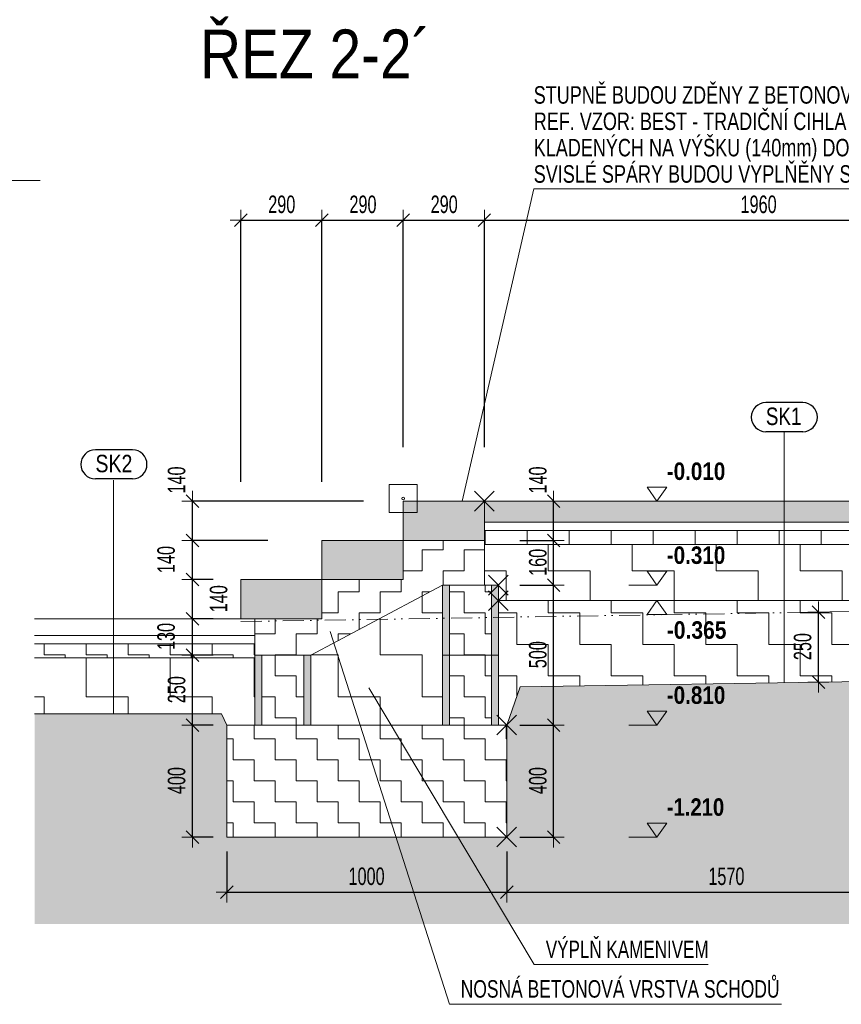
# Model space of a CAD drawing. Header units: millimetres. Extents: x -6145 to 8557, y -96590 to -75675.
# Tile 6 of 29: x 363 to 3297, y -94098 to -90580. Entities that reach past the tile are written whole.
import ezdxf

# ---------------------------------------------------------------- set-up
doc = ezdxf.new("R2010")
doc.units = ezdxf.units.MM
doc.header["$PDMODE"] = 65
doc.linetypes.add('JIS_09_15', pattern=[150, 75, -25, 0, -25, 0, -25])
doc.layers.add('XR$3$VSTUPNÍ SCHODY - ŘEZ_1', color=7, linetype='Continuous', lineweight=25)
doc.styles.add('ARIAL', font='ARIAL.TTF')
doc.styles.add('ARIALNARROW', font='ARIALN.TTF')
doc.dimstyles.new('DIMSTYLE_15', dxfattribs={"dimtxt": 62.5, "dimasz": 75, "dimexe": 0, "dimexo": 0, "dimgap": 31.25, "dimtad": 0, "dimdec": 0, "dimrnd": 5, "dimzin": 12, "dimdsep": 46, "dimtxsty": 'ARIALNARROW', "dimblk1": 'ALL_ML_STRICH', "dimblk2": 'ALL_ML_STRICH', "dimsah": 1, "dimcen": 0, "dimclrd": 6, "dimclre": 6, "dimclrt": 6, "dimadec": 0, "dimazin": 0, "dimtfac": 1, "dimtdec": 0, "dimtix": 1, "dimtmove": 2, "dimatfit": 3, "dimfxl": 0, "dimtvp": 1.2, "dimtzin": 0, "dimlwd": 0, "dimlwe": 13, "dimarcsym": 0})
doc.dimstyles.new('DIMSTYLE_3', dxfattribs={"dimtxt": 62.5, "dimasz": 75, "dimexe": 0, "dimexo": 0, "dimgap": 31.25, "dimtad": 2, "dimdec": 0, "dimrnd": 5, "dimzin": 12, "dimdsep": 46, "dimtxsty": 'ARIALNARROW', "dimblk1": 'ALL_ML_STRICH', "dimblk2": 'ALL_ML_STRICH', "dimsah": 1, "dimcen": 0, "dimclrd": 6, "dimclre": 6, "dimclrt": 6, "dimadec": 0, "dimazin": 0, "dimtfac": 1, "dimtdec": 0, "dimtix": 1, "dimtmove": 2, "dimatfit": 3, "dimfxl": 0, "dimtzin": 0, "dimlwd": 0, "dimlwe": 13, "dimarcsym": 0})
doc.dimstyles.new('DIMSTYLE_5', dxfattribs={"dimtxt": 62.5, "dimasz": 75, "dimexe": 0, "dimexo": 0, "dimgap": 31.25, "dimtad": 2, "dimdec": 0, "dimrnd": 5, "dimzin": 12, "dimdsep": 46, "dimtxsty": 'ARIALNARROW', "dimblk1": 'ALL_ML_STRICH', "dimblk2": 'ALL_ML_STRICH', "dimsah": 1, "dimcen": 0, "dimclrd": 6, "dimclre": 6, "dimclrt": 6, "dimadec": 0, "dimazin": 0, "dimtfac": 1, "dimtdec": 0, "dimtix": 1, "dimtmove": 2, "dimatfit": 3, "dimfxl": 0, "dimtvp": 1.2, "dimtzin": 0, "dimlwd": 0, "dimlwe": 13, "dimarcsym": 0})
pattern_1 = [(0, (150, 150), (75, 75), [75, -75]), (90, (150, 150), (-75, 75), [75, -75])]
pattern_2 = [(0, (300, 300), (150, 150), [150, -150]), (90, (300, 300), (-150, 150), [150, -150])]

# ---------------------------------------------------------------- blocks, each defined once
blk = doc.blocks.new('ALL_ML_STRICH')
at = {"color": 0, "linetype": 'ByBlock', "lineweight": -2}
for p, q in [((0, -0.5), (0, 0.5)), ((-1, 0), (0.5, 0)), ((-0.3, -0.3), (0.3, 0.3))]:
    blk.add_line(p, q, dxfattribs=at)
blk = doc.blocks.new('*D155')
at = {"layer": 'DEFPOINTS', "color": 6, "linetype": 'Continuous', "lineweight": 13}
for p in [(2102.2, -93100.8), (2102.2, -93500.8), (2269.6, -93500.8)]:
    blk.add_point(p, dxfattribs=at)
at = {"layer": 'XR$3$VSTUPNÍ SCHODY - ŘEZ_1', "color": 6, "linetype": 'Continuous', "lineweight": -2}
for p, q in [((2148.5, -93100.8), (2269.6, -93100.8)), ((2269.6, -93500.8), (2269.6, -93100.8)), ((2148.5, -93500.8), (2269.6, -93500.8))]:
    blk.add_line(p, q, dxfattribs=at)
at = {"layer": 'XR$3$VSTUPNÍ SCHODY - ŘEZ_1', "color": 6, "linetype": 'Continuous', "lineweight": 13, "xscale": 75, "yscale": 75, "zscale": 75}
for p, rotation in [((2269.6, -93100.8), 90), ((2269.6, -93500.8), 270)]:
    blk.add_blockref('ALL_ML_STRICH', p, dxfattribs=dict(at, rotation=rotation))
at = {"layer": 'XR$3$VSTUPNÍ SCHODY - ŘEZ_1', "color": 6, "linetype": 'Continuous', "lineweight": 13, "insert": (2213.3, -93299.2), "char_height": 62.5, "width": 152.143, "attachment_point": 5, "rotation": 90, "style": 'ARIALNARROW'}
blk.add_mtext('\\W0.81;\\A1;{400}', dxfattribs=at)
blk = doc.blocks.new('*D156')
at = {"layer": 'DEFPOINTS', "color": 6, "linetype": 'Continuous', "lineweight": 13}
for p in [(2072.2, -92600.8), (2102.2, -93100.8), (2269.6, -93100.8)]:
    blk.add_point(p, dxfattribs=at)
at = {"layer": 'XR$3$VSTUPNÍ SCHODY - ŘEZ_1', "color": 6, "linetype": 'Continuous', "lineweight": -2}
for p, q in [((2148.5, -92600.8), (2269.6, -92600.8)), ((2269.6, -93100.8), (2269.6, -92600.8)), ((2148.5, -93100.8), (2269.6, -93100.8))]:
    blk.add_line(p, q, dxfattribs=at)
at = {"layer": 'XR$3$VSTUPNÍ SCHODY - ŘEZ_1', "color": 6, "linetype": 'Continuous', "lineweight": 13, "xscale": 75, "yscale": 75, "zscale": 75}
for p, rotation in [((2269.6, -92600.8), 90), ((2269.6, -93100.8), 270)]:
    blk.add_blockref('ALL_ML_STRICH', p, dxfattribs=dict(at, rotation=rotation))
at = {"layer": 'XR$3$VSTUPNÍ SCHODY - ŘEZ_1', "color": 6, "linetype": 'Continuous', "lineweight": 13, "insert": (2213.3, -92849.2), "char_height": 62.5, "width": 152.143, "attachment_point": 5, "rotation": 90, "style": 'ARIALNARROW'}
blk.add_mtext('\\W0.81;\\A1;{500}', dxfattribs=at)
blk = doc.blocks.new('*D157')
at = {"layer": 'DEFPOINTS', "color": 6, "linetype": 'Continuous', "lineweight": 13}
for p in [(2022.2, -92440.8), (2072.2, -92600.8), (2269.6, -92600.8)]:
    blk.add_point(p, dxfattribs=at)
at = {"layer": 'XR$3$VSTUPNÍ SCHODY - ŘEZ_1', "color": 6, "linetype": 'Continuous', "lineweight": -2}
for p, q in [((2148.5, -92440.8), (2269.6, -92440.8)), ((2269.6, -92600.8), (2269.6, -92440.8)), ((2148.5, -92600.8), (2269.6, -92600.8))]:
    blk.add_line(p, q, dxfattribs=at)
at = {"layer": 'XR$3$VSTUPNÍ SCHODY - ŘEZ_1', "color": 6, "linetype": 'Continuous', "lineweight": 13, "xscale": 75, "yscale": 75, "zscale": 75}
for p, rotation in [((2269.6, -92440.8), 90), ((2269.6, -92600.8), 270)]:
    blk.add_blockref('ALL_ML_STRICH', p, dxfattribs=dict(at, rotation=rotation))
at = {"layer": 'XR$3$VSTUPNÍ SCHODY - ŘEZ_1', "color": 6, "linetype": 'Continuous', "lineweight": 13, "insert": (2213.3, -92519.2), "char_height": 62.5, "width": 152.143, "attachment_point": 5, "rotation": 90, "style": 'ARIALNARROW'}
blk.add_mtext('\\W0.81;\\A1;{160}', dxfattribs=at)
blk = doc.blocks.new('*D158')
at = {"layer": 'DEFPOINTS', "color": 6, "linetype": 'Continuous', "lineweight": 13}
for p in [(2022.2, -92300.8), (2022.2, -92440.8), (2269.6, -92440.8)]:
    blk.add_point(p, dxfattribs=at)
at = {"layer": 'XR$3$VSTUPNÍ SCHODY - ŘEZ_1', "color": 6, "linetype": 'Continuous', "lineweight": -2}
for p, q in [((2269.6, -92300.8), (2269.6, -92300.8)), ((2269.6, -92440.8), (2269.6, -92300.8)), ((2148.5, -92440.8), (2269.6, -92440.8))]:
    blk.add_line(p, q, dxfattribs=at)
at = {"layer": 'XR$3$VSTUPNÍ SCHODY - ŘEZ_1', "color": 6, "linetype": 'Continuous', "lineweight": 13, "xscale": 75, "yscale": 75, "zscale": 75}
for p, rotation in [((2269.6, -92300.8), 90), ((2269.6, -92440.8), 270)]:
    blk.add_blockref('ALL_ML_STRICH', p, dxfattribs=dict(at, rotation=rotation))
at = {"layer": 'XR$3$VSTUPNÍ SCHODY - ŘEZ_1', "color": 6, "linetype": 'Continuous', "lineweight": 13, "insert": (2213.3, -92225.1), "char_height": 62.5, "width": 152.143, "attachment_point": 5, "rotation": 90, "style": 'ARIALNARROW'}
blk.add_mtext('\\W0.81;\\A1;{140}', dxfattribs=at)
blk = doc.blocks.new('*D159')
at = {"layer": 'DEFPOINTS', "color": 6, "linetype": 'Continuous', "lineweight": 13}
for p in [(1102.2, -93100.8), (979.7, -93500.8), (1102.2, -93500.8)]:
    blk.add_point(p, dxfattribs=at)
at = {"layer": 'XR$3$VSTUPNÍ SCHODY - ŘEZ_1', "color": 6, "linetype": 'Continuous', "lineweight": -2}
for p, q in [((1053.8, -93100.8), (979.7, -93100.8)), ((979.7, -93500.8), (979.7, -93100.8)), ((1053.8, -93500.8), (979.7, -93500.8))]:
    blk.add_line(p, q, dxfattribs=at)
at = {"layer": 'XR$3$VSTUPNÍ SCHODY - ŘEZ_1', "color": 6, "linetype": 'Continuous', "lineweight": 13, "xscale": 75, "yscale": 75, "zscale": 75}
for p, rotation in [((979.7, -93100.8), 90), ((979.7, -93500.8), 270)]:
    blk.add_blockref('ALL_ML_STRICH', p, dxfattribs=dict(at, rotation=rotation))
at = {"layer": 'XR$3$VSTUPNÍ SCHODY - ŘEZ_1', "color": 6, "linetype": 'Continuous', "lineweight": 13, "insert": (923.4, -93299.2), "char_height": 62.5, "width": 152.143, "attachment_point": 5, "rotation": 90, "style": 'ARIALNARROW'}
blk.add_mtext('\\W0.81;\\A1;{400}', dxfattribs=at)
blk = doc.blocks.new('*D160')
at = {"layer": 'DEFPOINTS', "color": 6, "linetype": 'Continuous', "lineweight": 13}
for p in [(1202.2, -92850.8), (979.7, -93100.8), (1102.2, -93100.8)]:
    blk.add_point(p, dxfattribs=at)
at = {"layer": 'XR$3$VSTUPNÍ SCHODY - ŘEZ_1', "color": 6, "linetype": 'Continuous', "lineweight": -2}
for p, q in [((1053.8, -92850.8), (979.7, -92850.8)), ((979.7, -93100.8), (979.7, -92850.8)), ((1053.8, -93100.8), (979.7, -93100.8))]:
    blk.add_line(p, q, dxfattribs=at)
at = {"layer": 'XR$3$VSTUPNÍ SCHODY - ŘEZ_1', "color": 6, "linetype": 'Continuous', "lineweight": 13, "xscale": 75, "yscale": 75, "zscale": 75}
for p, rotation in [((979.7, -92850.8), 90), ((979.7, -93100.8), 270)]:
    blk.add_blockref('ALL_ML_STRICH', p, dxfattribs=dict(at, rotation=rotation))
at = {"layer": 'XR$3$VSTUPNÍ SCHODY - ŘEZ_1', "color": 6, "linetype": 'Continuous', "lineweight": 13, "insert": (923.4, -92974.2), "char_height": 62.5, "width": 152.143, "attachment_point": 5, "rotation": 90, "style": 'ARIALNARROW'}
blk.add_mtext('\\W0.81;\\A1;{250}', dxfattribs=at)
blk = doc.blocks.new('*D161')
at = {"layer": 'DEFPOINTS', "color": 6, "linetype": 'Continuous', "lineweight": 13}
for p in [(1152.2, -92720.8), (979.7, -92850.8), (1202.2, -92850.8)]:
    blk.add_point(p, dxfattribs=at)
at = {"layer": 'XR$3$VSTUPNÍ SCHODY - ŘEZ_1', "color": 6, "linetype": 'Continuous', "lineweight": -2}
for p, q in [((1053.8, -92720.8), (979.7, -92720.8)), ((979.7, -92850.8), (979.7, -92720.8)), ((1053.8, -92850.8), (979.7, -92850.8))]:
    blk.add_line(p, q, dxfattribs=at)
at = {"layer": 'XR$3$VSTUPNÍ SCHODY - ŘEZ_1', "color": 6, "linetype": 'Continuous', "lineweight": 13, "xscale": 75, "yscale": 75, "zscale": 75}
for p, rotation in [((979.7, -92720.8), 90), ((979.7, -92850.8), 270)]:
    blk.add_blockref('ALL_ML_STRICH', p, dxfattribs=dict(at, rotation=rotation))
at = {"layer": 'XR$3$VSTUPNÍ SCHODY - ŘEZ_1', "color": 6, "linetype": 'Continuous', "lineweight": 13, "insert": (885.9, -92784.2), "char_height": 62.5, "width": 152.143, "attachment_point": 5, "rotation": 90, "style": 'ARIALNARROW'}
blk.add_mtext('\\W0.81;\\A1;{130}', dxfattribs=at)
blk = doc.blocks.new('*D162')
at = {"layer": 'DEFPOINTS', "color": 6, "linetype": 'Continuous', "lineweight": 13}
for p in [(1152.2, -92580.8), (979.7, -92720.8), (1152.2, -92720.8)]:
    blk.add_point(p, dxfattribs=at)
at = {"layer": 'XR$3$VSTUPNÍ SCHODY - ŘEZ_1', "color": 6, "linetype": 'Continuous', "lineweight": -2}
for p, q in [((1053.8, -92580.8), (979.7, -92580.8)), ((979.7, -92720.8), (979.7, -92580.8)), ((1053.8, -92720.8), (979.7, -92720.8))]:
    blk.add_line(p, q, dxfattribs=at)
at = {"layer": 'XR$3$VSTUPNÍ SCHODY - ŘEZ_1', "color": 6, "linetype": 'Continuous', "lineweight": 13, "xscale": 75, "yscale": 75, "zscale": 75}
for p, rotation in [((979.7, -92580.8), 90), ((979.7, -92720.8), 270)]:
    blk.add_blockref('ALL_ML_STRICH', p, dxfattribs=dict(at, rotation=rotation))
at = {"layer": 'XR$3$VSTUPNÍ SCHODY - ŘEZ_1', "color": 6, "linetype": 'Continuous', "lineweight": 13, "insert": (1073.4, -92649.2), "char_height": 62.5, "width": 152.143, "attachment_point": 5, "rotation": 90, "style": 'ARIALNARROW'}
blk.add_mtext('\\W0.81;\\A1;{140}', dxfattribs=at)
blk = doc.blocks.new('*D163')
at = {"layer": 'DEFPOINTS', "color": 6, "linetype": 'Continuous', "lineweight": 13}
for p in [(1442.2, -92440.8), (979.7, -92580.8), (1152.2, -92580.8)]:
    blk.add_point(p, dxfattribs=at)
at = {"layer": 'XR$3$VSTUPNÍ SCHODY - ŘEZ_1', "color": 6, "linetype": 'Continuous', "lineweight": -2}
for p, q in [((1249.2, -92440.8), (979.7, -92440.8)), ((979.7, -92580.8), (979.7, -92440.8)), ((1053.8, -92580.8), (979.7, -92580.8))]:
    blk.add_line(p, q, dxfattribs=at)
at = {"layer": 'XR$3$VSTUPNÍ SCHODY - ŘEZ_1', "color": 6, "linetype": 'Continuous', "lineweight": 13, "xscale": 75, "yscale": 75, "zscale": 75}
for p, rotation in [((979.7, -92440.8), 90), ((979.7, -92580.8), 270)]:
    blk.add_blockref('ALL_ML_STRICH', p, dxfattribs=dict(at, rotation=rotation))
at = {"layer": 'XR$3$VSTUPNÍ SCHODY - ŘEZ_1', "color": 6, "linetype": 'Continuous', "lineweight": 13, "insert": (885.9, -92509.2), "char_height": 62.5, "width": 152.143, "attachment_point": 5, "rotation": 90, "style": 'ARIALNARROW'}
blk.add_mtext('\\W0.81;\\A1;{140}', dxfattribs=at)
blk = doc.blocks.new('*D164')
at = {"layer": 'DEFPOINTS', "color": 6, "linetype": 'Continuous', "lineweight": 13}
for p in [(1732.2, -92300.8), (979.7, -92440.8), (1442.2, -92440.8)]:
    blk.add_point(p, dxfattribs=at)
at = {"layer": 'XR$3$VSTUPNÍ SCHODY - ŘEZ_1', "color": 6, "linetype": 'Continuous', "lineweight": -2}
for p, q in [((1591, -92300.8), (979.7, -92300.8)), ((979.7, -92440.8), (979.7, -92300.8)), ((1249.2, -92440.8), (979.7, -92440.8))]:
    blk.add_line(p, q, dxfattribs=at)
at = {"layer": 'XR$3$VSTUPNÍ SCHODY - ŘEZ_1', "color": 6, "linetype": 'Continuous', "lineweight": 13, "xscale": 75, "yscale": 75, "zscale": 75}
for p, rotation in [((979.7, -92300.8), 90), ((979.7, -92440.8), 270)]:
    blk.add_blockref('ALL_ML_STRICH', p, dxfattribs=dict(at, rotation=rotation))
at = {"layer": 'XR$3$VSTUPNÍ SCHODY - ŘEZ_1', "color": 6, "linetype": 'Continuous', "lineweight": 13, "insert": (923.4, -92225.1), "char_height": 62.5, "width": 152.143, "attachment_point": 5, "rotation": 90, "style": 'ARIALNARROW'}
blk.add_mtext('\\W0.81;\\A1;{140}', dxfattribs=at)
blk = doc.blocks.new('COMPLEX_ELEVATIONDIM_3')
at = {"layer": 'XR$3$VSTUPNÍ SCHODY - ŘEZ_1', "color": 6, "linetype": 'Continuous', "lineweight": 18}
for p, q in [((1682.3, -92240.8), (1682.3, -92340.7)), ((1782.2, -92240.8), (1682.3, -92240.8)), ((1782.2, -92340.7), (1782.2, -92240.8)), ((1986.8, -92265.5), (2057.4, -92336.1)), ((1986.9, -92336.1), (2057.5, -92265.5)), ((2673.6, -92250.8), (2603.6, -92250.8)), ((2603.6, -92250.8), (2638.6, -92300.8)), ((2638.6, -92300.8), (2673.6, -92250.8)), ((2638.6, -92300.8), (2538.6, -92300.8)), ((2638.6, -92300.8), (2638.6, -92300.8)), ((2638.6, -92300.8), (2638.6, -92300.8)), ((2638.6, -92300.8), (2638.6, -92300.8)), ((2638.6, -92300.8), (2638.6, -92300.8)), ((1682.3, -92340.7), (1782.2, -92340.7)), ((2673.6, -92550.8), (2603.6, -92550.8)), ((2603.6, -92550.8), (2638.6, -92600.8)), ((2638.6, -92600.8), (2673.6, -92550.8)), ((2036.8, -92565.5), (2107.4, -92636.1)), ((2036.9, -92636.1), (2107.5, -92565.5)), ((2036.8, -92620.5), (2107.4, -92691.1)), ((2036.9, -92691.1), (2107.5, -92620.5)), ((2638.6, -92600.8), (2538.6, -92600.8)), ((2638.6, -92600.8), (2638.6, -92600.8)), ((2638.6, -92600.8), (2638.6, -92600.8)), ((2638.6, -92600.8), (2638.6, -92600.8)), ((2638.6, -92600.8), (2638.6, -92600.8)), ((2638.6, -92655.8), (2538.6, -92655.8)), ((2603.6, -92705.8), (2638.6, -92655.8)), ((2638.6, -92655.8), (2673.6, -92705.8)), ((2638.6, -92655.8), (2638.6, -92655.8)), ((2638.6, -92655.8), (2638.6, -92655.8)), ((2638.6, -92655.8), (2638.6, -92655.8)), ((2638.6, -92655.8), (2638.6, -92655.8)), ((2673.6, -92705.8), (2603.6, -92705.8)), ((2673.6, -93050.8), (2603.6, -93050.8)), ((2603.6, -93050.8), (2638.6, -93100.8)), ((2638.6, -93100.8), (2673.6, -93050.8)), ((2066.8, -93065.5), (2137.4, -93136.1)), ((2066.9, -93136.1), (2137.5, -93065.5)), ((2638.6, -93100.8), (2538.6, -93100.8)), ((2638.6, -93100.8), (2638.6, -93100.8)), ((2638.6, -93100.8), (2638.6, -93100.8)), ((2638.6, -93100.8), (2638.6, -93100.8)), ((2638.6, -93100.8), (2638.6, -93100.8)), ((2066.8, -93465.5), (2137.4, -93536.1)), ((2066.9, -93536.1), (2137.5, -93465.5)), ((2673.6, -93450.8), (2603.6, -93450.8)), ((2603.6, -93450.8), (2638.6, -93500.8)), ((2638.6, -93500.8), (2673.6, -93450.8)), ((2638.6, -93500.8), (2638.6, -93500.8)), ((2638.6, -93500.8), (2638.6, -93500.8)), ((2638.6, -93500.8), (2638.6, -93500.8)), ((2638.6, -93500.8), (2638.6, -93500.8))]:
    blk.add_line(p, q, dxfattribs=at)
blk.add_lwpolyline([(2638.6, -93500.8), (2598.6, -93500.8), (2598.6, -93500.8), (2538.6, -93500.8)], dxfattribs=at)
blk.add_circle((1732.2, -92290.8), 5, dxfattribs=at)
at = {"layer": 'XR$3$VSTUPNÍ SCHODY - ŘEZ_1', "color": 6, "linetype": 'Continuous', "lineweight": 18, "char_height": 62.5, "attachment_point": 7, "style": 'ARIALNARROW'}
for s, insert, width in [('\\W1.03;\\fArial Narrow|i0|b1|c0|p0;-0.010', (2673.6, -92225.8), 245.42), ('\\W1.03;\\fArial Narrow|i0|b1|c0|p0;-0.310', (2673.6, -92525.8), 245.42), ('\\W1.05;\\fArial Narrow|i0|b1|c0|p0;-0.365', (2673.6, -92793.3), 246.031), ('\\W1.03;\\fArial Narrow|i0|b1|c0|p0;-0.810', (2673.6, -93025.8), 245.42), ('\\W1.01;\\fArial Narrow|i0|b1|c0|p0;-1.210', (2673.6, -93425.8), 244.832)]:
    blk.add_mtext(s, dxfattribs=dict(at, insert=insert, width=width))
blk = doc.blocks.new('*D166')
at = {"layer": 'DEFPOINTS', "color": 6, "linetype": 'Continuous', "lineweight": 13}
for p in [(3226.8, -92697), (3215.2, -92947), (3233, -92947)]:
    blk.add_point(p, dxfattribs=at)
at = {"layer": 'XR$3$VSTUPNÍ SCHODY - ŘEZ_1', "color": 6, "linetype": 'Continuous', "lineweight": -2}
for p, q in [((3215.2, -92697), (3215.2, -92697)), ((3215.2, -92947), (3215.2, -92697)), ((3215.2, -92947), (3215.2, -92947))]:
    blk.add_line(p, q, dxfattribs=at)
at = {"layer": 'XR$3$VSTUPNÍ SCHODY - ŘEZ_1', "color": 6, "linetype": 'Continuous', "lineweight": 13, "xscale": 75, "yscale": 75, "zscale": 75}
for p, rotation in [((3215.2, -92697), 90), ((3215.2, -92947), 270)]:
    blk.add_blockref('ALL_ML_STRICH', p, dxfattribs=dict(at, rotation=rotation))
at = {"layer": 'XR$3$VSTUPNÍ SCHODY - ŘEZ_1', "color": 6, "linetype": 'Continuous', "lineweight": 13, "insert": (3158.9, -92820.4), "char_height": 62.5, "width": 152.143, "attachment_point": 5, "rotation": 90, "style": 'ARIALNARROW'}
blk.add_mtext('\\W0.81;\\A1;{250}', dxfattribs=at)
blk = doc.blocks.new('*D205')
at = {"layer": 'DEFPOINTS', "color": 6, "linetype": 'Continuous', "lineweight": 13}
for p in [(1102.2, -93500.8), (2102.2, -93500.8), (1102.2, -93697.6)]:
    blk.add_point(p, dxfattribs=at)
at = {"layer": 'XR$3$VSTUPNÍ SCHODY - ŘEZ_1', "color": 6, "linetype": 'Continuous', "lineweight": -2}
for p, q in [((1102.2, -93552.2), (1102.2, -93697.6)), ((2102.2, -93552.2), (2102.2, -93697.6)), ((1102.2, -93697.6), (2102.2, -93697.6))]:
    blk.add_line(p, q, dxfattribs=at)
at = {"layer": 'XR$3$VSTUPNÍ SCHODY - ŘEZ_1', "color": 6, "linetype": 'Continuous', "lineweight": 13, "xscale": 75, "yscale": 75, "zscale": 75, "rotation": 180}
blk.add_blockref('ALL_ML_STRICH', (1102.2, -93697.6), dxfattribs=at)
at = {"layer": 'XR$3$VSTUPNÍ SCHODY - ŘEZ_1', "color": 6, "linetype": 'Continuous', "lineweight": 13, "xscale": 75, "yscale": 75, "zscale": 75}
blk.add_blockref('ALL_ML_STRICH', (2102.2, -93697.6), dxfattribs=at)
at = {"layer": 'XR$3$VSTUPNÍ SCHODY - ŘEZ_1', "color": 6, "linetype": 'Continuous', "lineweight": 13, "insert": (1601.5, -93641.3), "char_height": 62.5, "width": 202.857, "attachment_point": 5, "style": 'ARIALNARROW'}
blk.add_mtext('\\W0.81;\\A1;{1000}', dxfattribs=at)
blk = doc.blocks.new('*D206')
at = {"layer": 'DEFPOINTS', "color": 6, "linetype": 'Continuous', "lineweight": 13}
for p in [(2102.2, -93500.8), (3672.2, -93500.8), (2102.2, -93697.6)]:
    blk.add_point(p, dxfattribs=at)
at = {"layer": 'XR$3$VSTUPNÍ SCHODY - ŘEZ_1', "color": 6, "linetype": 'Continuous', "lineweight": -2}
for p, q in [((2102.2, -93552.2), (2102.2, -93697.6)), ((3672.2, -93552.2), (3672.2, -93697.6)), ((2102.2, -93697.6), (3672.2, -93697.6))]:
    blk.add_line(p, q, dxfattribs=at)
at = {"layer": 'XR$3$VSTUPNÍ SCHODY - ŘEZ_1', "color": 6, "linetype": 'Continuous', "lineweight": 13, "xscale": 75, "yscale": 75, "zscale": 75, "rotation": 180}
blk.add_blockref('ALL_ML_STRICH', (2102.2, -93697.6), dxfattribs=at)
at = {"layer": 'XR$3$VSTUPNÍ SCHODY - ŘEZ_1', "color": 6, "linetype": 'Continuous', "lineweight": 13, "xscale": 75, "yscale": 75, "zscale": 75}
blk.add_blockref('ALL_ML_STRICH', (3672.2, -93697.6), dxfattribs=at)
at = {"layer": 'XR$3$VSTUPNÍ SCHODY - ŘEZ_1', "color": 6, "linetype": 'Continuous', "lineweight": 13, "insert": (2886.5, -93641.3), "char_height": 62.5, "width": 202.857, "attachment_point": 5, "style": 'ARIALNARROW'}
blk.add_mtext('\\W0.81;\\A1;{1570}', dxfattribs=at)
blk = doc.blocks.new('*D209')
at = {"layer": 'DEFPOINTS', "color": 6, "linetype": 'Continuous', "lineweight": 13}
for p in [(1152.2, -91296.7), (1442.2, -92440.8), (1152.2, -92580.8)]:
    blk.add_point(p, dxfattribs=at)
at = {"layer": 'XR$3$VSTUPNÍ SCHODY - ŘEZ_1', "color": 6, "linetype": 'Continuous', "lineweight": -2}
for p, q in [((1152.2, -92231.4), (1152.2, -91296.7)), ((1152.2, -91296.7), (1442.2, -91296.7)), ((1442.2, -92231.4), (1442.2, -91296.7))]:
    blk.add_line(p, q, dxfattribs=at)
at = {"layer": 'XR$3$VSTUPNÍ SCHODY - ŘEZ_1', "color": 6, "linetype": 'Continuous', "lineweight": 13, "xscale": 75, "yscale": 75, "zscale": 75, "rotation": 180}
blk.add_blockref('ALL_ML_STRICH', (1152.2, -91296.7), dxfattribs=at)
at = {"layer": 'XR$3$VSTUPNÍ SCHODY - ŘEZ_1', "color": 6, "linetype": 'Continuous', "lineweight": 13, "xscale": 75, "yscale": 75, "zscale": 75}
blk.add_blockref('ALL_ML_STRICH', (1442.2, -91296.7), dxfattribs=at)
at = {"layer": 'XR$3$VSTUPNÍ SCHODY - ŘEZ_1', "color": 6, "linetype": 'Continuous', "lineweight": 13, "insert": (1298.7, -91240.4), "char_height": 62.5, "width": 152.143, "attachment_point": 5, "style": 'ARIALNARROW'}
blk.add_mtext('\\W0.81;\\A1;{290}', dxfattribs=at)
blk = doc.blocks.new('*D210')
at = {"layer": 'DEFPOINTS', "color": 6, "linetype": 'Continuous', "lineweight": 13}
for p in [(1442.2, -91296.7), (1732.2, -92300.8), (1442.2, -92440.8)]:
    blk.add_point(p, dxfattribs=at)
at = {"layer": 'XR$3$VSTUPNÍ SCHODY - ŘEZ_1', "color": 6, "linetype": 'Continuous', "lineweight": -2}
for p, q in [((1442.2, -92231.4), (1442.2, -91296.7)), ((1442.2, -91296.7), (1732.2, -91296.7)), ((1732.2, -92108.3), (1732.2, -91296.7))]:
    blk.add_line(p, q, dxfattribs=at)
at = {"layer": 'XR$3$VSTUPNÍ SCHODY - ŘEZ_1', "color": 6, "linetype": 'Continuous', "lineweight": 13, "xscale": 75, "yscale": 75, "zscale": 75, "rotation": 180}
blk.add_blockref('ALL_ML_STRICH', (1442.2, -91296.7), dxfattribs=at)
at = {"layer": 'XR$3$VSTUPNÍ SCHODY - ŘEZ_1', "color": 6, "linetype": 'Continuous', "lineweight": 13, "xscale": 75, "yscale": 75, "zscale": 75}
blk.add_blockref('ALL_ML_STRICH', (1732.2, -91296.7), dxfattribs=at)
at = {"layer": 'XR$3$VSTUPNÍ SCHODY - ŘEZ_1', "color": 6, "linetype": 'Continuous', "lineweight": 13, "insert": (1588.7, -91240.4), "char_height": 62.5, "width": 152.143, "attachment_point": 5, "style": 'ARIALNARROW'}
blk.add_mtext('\\W0.81;\\A1;{290}', dxfattribs=at)
blk = doc.blocks.new('*D211')
at = {"layer": 'DEFPOINTS', "color": 6, "linetype": 'Continuous', "lineweight": 13}
for p in [(1732.2, -91296.7), (1732.2, -92300.8), (2022.2, -92300.8)]:
    blk.add_point(p, dxfattribs=at)
at = {"layer": 'XR$3$VSTUPNÍ SCHODY - ŘEZ_1', "color": 6, "linetype": 'Continuous', "lineweight": -2}
for p, q in [((1732.2, -92108.3), (1732.2, -91296.7)), ((1732.2, -91296.7), (2022.2, -91296.7)), ((2022.2, -92108.3), (2022.2, -91296.7))]:
    blk.add_line(p, q, dxfattribs=at)
at = {"layer": 'XR$3$VSTUPNÍ SCHODY - ŘEZ_1', "color": 6, "linetype": 'Continuous', "lineweight": 13, "xscale": 75, "yscale": 75, "zscale": 75, "rotation": 180}
blk.add_blockref('ALL_ML_STRICH', (1732.2, -91296.7), dxfattribs=at)
at = {"layer": 'XR$3$VSTUPNÍ SCHODY - ŘEZ_1', "color": 6, "linetype": 'Continuous', "lineweight": 13, "xscale": 75, "yscale": 75, "zscale": 75}
blk.add_blockref('ALL_ML_STRICH', (2022.2, -91296.7), dxfattribs=at)
at = {"layer": 'XR$3$VSTUPNÍ SCHODY - ŘEZ_1', "color": 6, "linetype": 'Continuous', "lineweight": 13, "insert": (1878.7, -91240.4), "char_height": 62.5, "width": 152.143, "attachment_point": 5, "style": 'ARIALNARROW'}
blk.add_mtext('\\W0.81;\\A1;{290}', dxfattribs=at)
blk = doc.blocks.new('*D212')
at = {"layer": 'DEFPOINTS', "color": 6, "linetype": 'Continuous', "lineweight": 13}
for p in [(2022.2, -91296.7), (2022.2, -92300.8), (3982.2, -92300.8)]:
    blk.add_point(p, dxfattribs=at)
at = {"layer": 'XR$3$VSTUPNÍ SCHODY - ŘEZ_1', "color": 6, "linetype": 'Continuous', "lineweight": -2}
for p, q in [((2022.2, -92108.3), (2022.2, -91296.7)), ((2022.2, -91296.7), (3982.2, -91296.7)), ((3982.2, -92242.7), (3982.2, -91296.7))]:
    blk.add_line(p, q, dxfattribs=at)
at = {"layer": 'XR$3$VSTUPNÍ SCHODY - ŘEZ_1', "color": 6, "linetype": 'Continuous', "lineweight": 13, "xscale": 75, "yscale": 75, "zscale": 75, "rotation": 180}
blk.add_blockref('ALL_ML_STRICH', (2022.2, -91296.7), dxfattribs=at)
at = {"layer": 'XR$3$VSTUPNÍ SCHODY - ŘEZ_1', "color": 6, "linetype": 'Continuous', "lineweight": 13, "xscale": 75, "yscale": 75, "zscale": 75}
blk.add_blockref('ALL_ML_STRICH', (3982.2, -91296.7), dxfattribs=at)
at = {"layer": 'XR$3$VSTUPNÍ SCHODY - ŘEZ_1', "color": 6, "linetype": 'Continuous', "lineweight": 13, "insert": (3001.5, -91240.4), "char_height": 62.5, "width": 202.857, "attachment_point": 5, "style": 'ARIALNARROW'}
blk.add_mtext('\\W0.81;\\A1;{1960}', dxfattribs=at)

msp = doc.modelspace()

# ---------------------------------------------------------------- hatches: boundary and pattern name
at = {"layer": 'XR$3$VSTUPNÍ SCHODY - ŘEZ_1', "linetype": 'Continuous', "lineweight": 13}
for color, points in [(33, [(1732.2, -92440.8), (2022.2, -92440.8), (2022.2, -92300.8), (1732.2, -92300.8)]), (33, [(2022.2, -92375.8), (3977.4, -92375.8), (6672.8, -92715.2), (6682.2, -92640.8), (3982.2, -92300.8), (2022.2, -92300.8)]), (33, [(1442.2, -92580.8), (1732.2, -92580.8), (1732.2, -92440.8), (1442.2, -92440.8)]), (33, [(1152.2, -92720.8), (1442.2, -92720.8), (1442.2, -92580.8), (1152.2, -92580.8)]), (8, [(1872.2, -92600.8), (1872.2, -93100.8), (1897.2, -93100.8), (1897.2, -92600.8)]), (8, [(2047.2, -92600.8), (2047.2, -93100.8), (2072.2, -93100.8), (2072.2, -92600.8)]), (8, [(1202.2, -93100.8), (1227.2, -93100.8), (1227.2, -92850.8), (1202.2, -92850.8)]), (8, [(1377.2, -93100.8), (1402.2, -93100.8), (1402.2, -92850.8), (1377.2, -92850.8)])]:
    msp.add_hatch(color=color, dxfattribs=at).paths.add_polyline_path(points)
h = msp.add_hatch(dxfattribs=at)
h.set_pattern_fill('VZOR', scale=75, style=0, pattern_type=2)
h.set_pattern_definition(pattern_1)
h.paths.add_polyline_path([(6553.3, -92780.8), (6682.2, -92780.8), (6682.2, -92730.8), (6556.4, -92730.8), (3975.6, -92405.8), (2022.2, -92405.8), (2022.2, -92455.8), (3972.4, -92455.8)], flags=0)
h = msp.add_hatch(dxfattribs=at)
h.set_pattern_fill('VZOR', scale=75, angle=90, style=0, pattern_type=2)
h.set_pattern_definition([(90, (-150, 150), (-75, 75), [75, -75]), (180, (-150, 150), (-75, -75), [75, -75])])
h.paths.add_polyline_path([(1202.2, -92850.8), (1402.2, -92850.8), (1872.2, -92600.8), (2022.2, -92600.8), (2022.2, -92440.8), (1732.2, -92440.8), (1732.2, -92580.8), (1442.2, -92580.8), (1442.2, -92720.8), (1202.2, -92720.8)], flags=0)
h = msp.add_hatch(dxfattribs=at)
h.set_pattern_fill('VZOR', scale=150, style=0, pattern_type=2)
h.set_pattern_definition(pattern_2)
h.paths.add_polyline_path([(6540.8, -92980.8), (7545.8, -92980.8), (7545.8, -92780.8), (6553.3, -92780.8), (3972.4, -92455.8), (2022.2, -92455.8), (2022.2, -92600.8), (2072.2, -92600.8), (2072.2, -92655.8), (3959.9, -92655.8)], flags=0)
h = msp.add_hatch(dxfattribs=at)
h.set_pattern_fill('VZOR', scale=150, style=0, pattern_type=2)
h.set_pattern_definition(pattern_2)
h.paths.add_polyline_path([(1872.2, -92600.8), (1402.2, -92850.8), (1402.2, -93100.8), (1872.2, -93100.8)], flags=0)
h = msp.add_hatch(dxfattribs=at)
h.set_pattern_fill('VZOR', scale=75, style=0, pattern_type=2)
h.set_pattern_definition(pattern_1)
h.paths.add_polyline_path([(1897.2, -92600.8), (1897.2, -93100.8), (2047.2, -93100.8), (2047.2, -92600.8)], flags=0)
h = msp.add_hatch(dxfattribs=at)
h.set_pattern_fill('VZOR', scale=112.5, style=0, pattern_type=2)
h.set_pattern_definition([(0, (225, 225), (112.5, 112.5), [112.5, -112.5]), (90, (225, 225), (-112.5, 112.5), [112.5, -112.5])])
h.paths.add_polyline_path([(2102.2, -93100.8), (2149.7, -92964.6), (3616.3, -92940.7), (3672.2, -93100.8), (4072.2, -93100.8), (4130.9, -92932.4), (5924.3, -92903.2), (3959.9, -92655.8), (2072.2, -92655.8), (2072.2, -93100.8)], flags=0)
h = msp.add_hatch(dxfattribs=at)
h.set_pattern_fill('VZOR', scale=150, angle=45, style=0, pattern_type=2)
h.set_pattern_definition([(45, (-3e-14, 424.26), (-2e-14, 212.13203), [150, -150]), (135, (-3e-14, 424.26), (-212.13203, 2e-14), [150, -150])])
h.paths.add_polyline_path([(1202.2, -92720.8), (416.2, -92720.8), (416.2, -92780.8), (1202.2, -92780.8)], flags=0)
h = msp.add_hatch(dxfattribs=at)
h.set_pattern_fill('VZOR', scale=75, style=0, pattern_type=2)
h.set_pattern_definition(pattern_1)
h.paths.add_polyline_path([(416.2, -92860.8), (1202.2, -92860.8), (1202.2, -92810.8), (416.2, -92810.8)], flags=0)
h = msp.add_hatch(dxfattribs=at)
h.set_pattern_fill('VZOR', scale=150, style=0, pattern_type=2)
h.set_pattern_definition(pattern_2)
h.paths.add_polyline_path([(416.2, -93060.8), (1083.4, -93060.8), (1102.2, -93100.8), (1202.2, -93100.8), (1202.2, -92860.8), (416.2, -92860.8)], flags=0)
h = msp.add_hatch(dxfattribs=at)
h.set_pattern_fill('VZOR', scale=75, style=0, pattern_type=2)
h.set_pattern_definition(pattern_1)
h.paths.add_polyline_path([(1227.2, -93100.8), (1377.2, -93100.8), (1377.2, -92850.8), (1227.2, -92850.8)], flags=0)
msp.add_hatch(color=9, dxfattribs=at).paths.add_polyline_path([(3672.2, -93100.8), (3616.3, -92940.7), (2149.7, -92964.6), (2102.2, -93100.8), (2102.2, -93500.8), (1102.2, -93500.8), (1102.2, -93100.8), (1083.4, -93060.8), (416.2, -93060.8), (416.2, -93811.7), (7545.8, -93811.7), (7545.8, -92980.8), (6540.8, -92980.8), (5924.3, -92903.2), (5783.9, -92905.5), (5783.9, -93659.2), (4983.9, -93659.2), (4983.9, -92918.5), (4130.9, -92932.4), (4072.2, -93100.8), (4072.2, -93500.8), (3672.2, -93500.8)], flags=0)
h = msp.add_hatch(dxfattribs=at)
h.set_pattern_fill('VZOR', scale=75, style=0, pattern_type=2)
h.set_pattern_definition(pattern_1)
h.paths.add_polyline_path([(1102.2, -93500.8), (2102.2, -93500.8), (2102.2, -93100.8), (1102.2, -93100.8)], flags=0)

# ---------------------------------------------------------------- linework, layer by layer
at = {"layer": 'XR$3$VSTUPNÍ SCHODY - ŘEZ_1', "color": 7, "linetype": 'Continuous', "lineweight": 13}
for p, q in [((-1766.8, -91154.8), (436.5, -91154.8)), ((2198.4, -91184.6), (1942.4, -92300.8)), ((5894.1, -91184.6), (2198.4, -91184.6)), ((2022.2, -92300.8), (1732.2, -92300.8)), ((1732.2, -92300.8), (1732.2, -92440.8)), ((2022.2, -92440.8), (2022.2, -92300.8)), ((3982.2, -92300.8), (2022.2, -92300.8)), ((3977.4, -92375.8), (2022.2, -92375.8)), ((3975.6, -92405.8), (2022.2, -92405.8)), ((1732.2, -92440.8), (1442.2, -92440.8)), ((1442.2, -92440.8), (1442.2, -92580.8)), ((1732.2, -92440.8), (2022.2, -92440.8)), ((1732.2, -92580.8), (1732.2, -92440.8)), ((2022.2, -92440.8), (2022.2, -92600.8)), ((3972.4, -92455.8), (2022.2, -92455.8)), ((1442.2, -92580.8), (1152.2, -92580.8)), ((1152.2, -92580.8), (1152.2, -92720.8)), ((1442.2, -92580.8), (1732.2, -92580.8)), ((1442.2, -92720.8), (1442.2, -92580.8)), ((1402.2, -92850.8), (1872.2, -92600.8)), ((1872.2, -92600.8), (1872.2, -92850.8)), ((2072.2, -92600.8), (1872.2, -92600.8)), ((1897.2, -93100.8), (1897.2, -92600.8)), ((2047.2, -92600.8), (2047.2, -93100.8)), ((2072.2, -92850.8), (2072.2, -92600.8)), ((3959.9, -92655.8), (2072.2, -92655.8)), ((1152.2, -92720.8), (416.2, -92720.8)), ((1152.2, -92720.8), (1442.2, -92720.8)), ((1202.2, -92850.8), (1202.2, -92720.8)), ((1471.8, -92766.9), (1897.2, -94098.4)), ((1202.2, -92780.8), (416.2, -92780.8)), ((1202.2, -92810.8), (416.2, -92810.8)), ((1202.2, -92860.8), (416.2, -92860.8)), ((1202.2, -92850.8), (1202.2, -93100.8)), ((1402.2, -92850.8), (1202.2, -92850.8)), ((1227.2, -93100.8), (1227.2, -92850.8)), ((1377.2, -92850.8), (1377.2, -93100.8)), ((1402.2, -93100.8), (1402.2, -92850.8)), ((1872.2, -92850.8), (1872.2, -93100.8)), ((2072.2, -92850.8), (1872.2, -92850.8)), ((1872.2, -92850.8), (2072.2, -92850.8)), ((2072.2, -93100.8), (2072.2, -92850.8)), ((2149.7, -92964.6), (3616.3, -92940.7)), ((2199.8, -93956.2), (1609.5, -92967.9)), ((2102.2, -93100.8), (2149.7, -92964.6)), ((1083.4, -93060.8), (416.2, -93060.8)), ((1102.2, -93100.8), (1083.4, -93060.8)), ((1102.2, -93100.8), (1102.2, -93500.8)), ((2102.2, -93100.8), (1102.2, -93100.8)), ((1202.2, -93100.8), (1402.2, -93100.8)), ((1872.2, -93100.8), (2072.2, -93100.8)), ((2102.2, -93500.8), (2102.2, -93100.8)), ((1102.2, -93500.8), (2102.2, -93500.8)), ((2821.6, -93956.2), (2199.8, -93956.2)), ((1897.2, -94098.4), (3082.8, -94098.4))]:
    msp.add_line(p, q, dxfattribs=at)
at = {"layer": 'XR$3$VSTUPNÍ SCHODY - ŘEZ_1', "color": 3, "linetype": 'Continuous', "lineweight": 25}
for p, q in [((3159.4, -91948.3), (3027.4, -91948.3)), ((3159.4, -92052.5), (3027.4, -92052.5)), ((765.3, -92117), (633.3, -92117)), ((765.3, -92221.2), (633.3, -92221.2))]:
    msp.add_line(p, q, dxfattribs=at)
at = {"layer": 'XR$3$VSTUPNÍ SCHODY - ŘEZ_1', "color": 3, "linetype": 'Continuous', "lineweight": 13}
for p, q in [((3093.2, -92052.5), (3093.2, -92949)), ((698.3, -92225.2), (698.3, -93060.8))]:
    msp.add_line(p, q, dxfattribs=at)
at = {"layer": 'XR$3$VSTUPNÍ SCHODY - ŘEZ_1', "color": 92, "linetype": 'JIS_09_15', "lineweight": 13}
msp.add_line((1152.2, -92730.8), (6682.2, -92640.8), dxfattribs=at)
at = {"layer": 'XR$3$VSTUPNÍ SCHODY - ŘEZ_1', "color": 3, "linetype": 'Continuous', "lineweight": 25}
for centre, start, end in [((3027.4, -92000.4), 90, 270), ((3159.4, -92000.4), 270, 90), ((633.3, -92169.1), 90, 270), ((765.3, -92169.1), 270, 90)]:
    msp.add_arc(centre, 52.1, start, end, dxfattribs=at)

# ---------------------------------------------------------------- block references
at = {"layer": 'XR$3$VSTUPNÍ SCHODY - ŘEZ_1', "color": 6, "linetype": 'Continuous', "lineweight": 18}
msp.add_blockref('COMPLEX_ELEVATIONDIM_3', (0, 0), dxfattribs=at)

# ---------------------------------------------------------------- texts
at = {"layer": 'XR$3$VSTUPNÍ SCHODY - ŘEZ_1', "color": 7, "linetype": 'Continuous', "lineweight": 70, "insert": (1007, -90790.4), "char_height": 175, "width": 901.817, "attachment_point": 7, "style": 'ARIAL'}
msp.add_mtext('\\W0.83;ŘEZ 2-2´', dxfattribs=at)
at = {"layer": 'XR$3$VSTUPNÍ SCHODY - ŘEZ_1', "color": 7, "linetype": 'Continuous', "lineweight": 13, "insert": (2198.4, -90817.9), "char_height": 62.5, "width": 2316.346, "attachment_point": 1, "line_spacing_factor": 0.903614, "style": 'ARIALNARROW'}
msp.add_mtext('\\W0.90;STUPNĚ BUDOU ZDĚNY Z BETONOVÝCH CIHEL\\PREF. VZOR: BEST - TRADIČNÍ CIHLA - BARVA CIHLOVÁ\\PKLADENÝCH NA VÝŠKU (140mm) DO ZDÍCÍ MALTY PRO LÍCOVÉ ZDIVO\\PSVISLÉ SPÁRY BUDOU VYPLŇĚNY SPÁROVACÍ MALTOU', dxfattribs=at)
at = {"layer": 'XR$3$VSTUPNÍ SCHODY - ŘEZ_1', "color": 3, "linetype": 'Continuous', "lineweight": 25, "char_height": 62.5, "attachment_point": 7, "style": 'ARIAL'}
for s, insert, width in [('\\W0.77;SK1', (3027.4, -92029.6), 156.235), ('\\W0.80;SK2', (633.3, -92198.3), 156.937)]:
    msp.add_mtext(s, dxfattribs=dict(at, insert=insert, width=width))
at = {"layer": 'XR$3$VSTUPNÍ SCHODY - ŘEZ_1', "color": 7, "linetype": 'Continuous', "lineweight": 25, "char_height": 62.5, "attachment_point": 7, "style": 'ARIALNARROW'}
for s, insert, width in [('\\W0.85;VÝPLŇ KAMENIVEM', (2241.6, -93933.2), 606.46), ('\\W0.87;NOSNÁ BETONOVÁ VRSTVA SCHODŮ', (1937.8, -94075.5), 1172.327)]:
    msp.add_mtext(s, dxfattribs=dict(at, insert=insert, width=width))

# ---------------------------------------------------------------- dimensions: what is measured, and where the dimension line sits
at = {"layer": 'XR$3$VSTUPNÍ SCHODY - ŘEZ_1', "color": 6, "linetype": 'Continuous', "lineweight": 13}
for base, p1, p2, picture, middle in [((1442.2, -91296.7), (1152.2, -92231.4), (1442.2, -92231.4), '*D209', (1298.7, -91240.4)), ((1732.2, -91296.7), (1442.2, -92231.4), (1732.2, -92108.3), '*D210', (1588.7, -91240.4)), ((2022.2, -91296.7), (1732.2, -92108.3), (2022.2, -92108.3), '*D211', (1878.7, -91240.4)), ((3982.2, -91296.7), (2022.2, -92108.3), (3982.2, -92242.7), '*D212', (3001.5, -91240.4)), ((2102.2, -93697.6), (1102.2, -93552.2), (2102.2, -93552.2), '*D205', (1601.5, -93641.3)), ((3672.2, -93697.6), (2102.2, -93552.2), (3672.2, -93552.2), '*D206', (2886.5, -93641.3))]:
    dim = msp.add_linear_dim(base=base, p1=p1, p2=p2, dimstyle='DIMSTYLE_3', override={"dimpost": '<>', "dimclrd": 6, "dimclre": 6, "dimclrt": 6, "dimlwd": 0, "dimlwe": 13}, dxfattribs=at)
    dim.commit()
    dim.dimension.update_dxf_attribs({"geometry": picture, "text_midpoint": middle, "dimtype": 160})
for base, p1, p2, dimstyle, picture, middle in [((979.7, -92300.8), (1249.2, -92440.8), (1591, -92300.8), 'DIMSTYLE_5', '*D164', (923.4, -92225.1)), ((2269.6, -92300.8), (2148.5, -92440.8), (2269.6, -92300.8), 'DIMSTYLE_5', '*D158', (2213.3, -92225.1)), ((979.7, -92440.8), (1053.8, -92580.8), (1249.2, -92440.8), 'DIMSTYLE_5', '*D163', (885.9, -92509.2)), ((2269.6, -92440.8), (2148.5, -92600.8), (2148.5, -92440.8), 'DIMSTYLE_3', '*D157', (2213.3, -92519.2)), ((979.7, -92580.8), (1053.8, -92720.8), (1053.8, -92580.8), 'DIMSTYLE_15', '*D162', (1073.4, -92649.2)), ((2269.6, -92600.8), (2148.5, -93100.8), (2148.5, -92600.8), 'DIMSTYLE_3', '*D156', (2213.3, -92849.2)), ((3215.2, -92697), (3215.2, -92947), (3215.2, -92697), 'DIMSTYLE_3', '*D166', (3158.9, -92820.4)), ((979.7, -92720.8), (1053.8, -92850.8), (1053.8, -92720.8), 'DIMSTYLE_5', '*D161', (885.9, -92784.2)), ((979.7, -92850.8), (1053.8, -93100.8), (1053.8, -92850.8), 'DIMSTYLE_3', '*D160', (923.4, -92974.2)), ((979.7, -93100.8), (1053.8, -93500.8), (1053.8, -93100.8), 'DIMSTYLE_3', '*D159', (923.4, -93299.2)), ((2269.6, -93100.8), (2148.5, -93500.8), (2148.5, -93100.8), 'DIMSTYLE_3', '*D155', (2213.3, -93299.2))]:
    dim = msp.add_linear_dim(base=base, p1=p1, p2=p2, angle=90, dimstyle=dimstyle, override={"dimpost": '<>', "dimclrd": 6, "dimclre": 6, "dimclrt": 6, "dimlwd": 0, "dimlwe": 13}, dxfattribs=at)
    dim.commit()
    dim.dimension.update_dxf_attribs({"geometry": picture, "text_midpoint": middle, "dimtype": 160})

doc.saveas('drawing.dxf')
